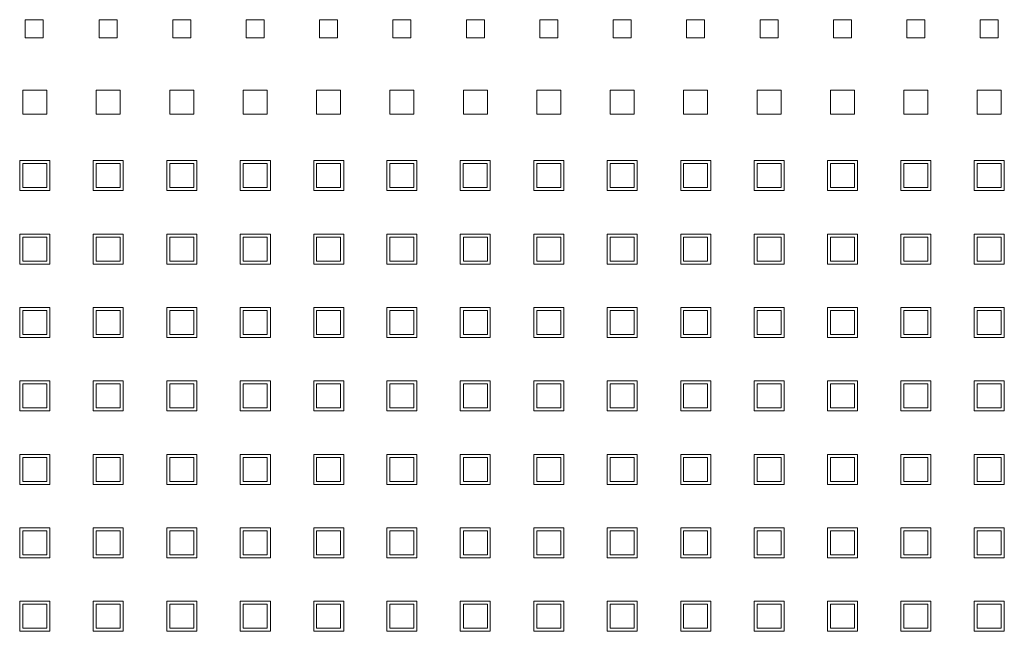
# Model space of a CAD drawing. Header units: millimetres. Extents: x -5941 to 19721, y -9230 to 6433.
# Tile 75 of 204: x 6902 to 6919, y -7153 to -7143. Entities that reach past the tile are written whole.
import ezdxf

# ---------------------------------------------------------------- set-up
doc = ezdxf.new("R2010")
doc.units = ezdxf.units.MM
doc.layers.add('GL-urzadzenia', color=6, linetype='Continuous', lineweight=20)

# ---------------------------------------------------------------- blocks, each defined once
blk = doc.blocks.new('RSen_55_ME_FB_SOg - fxza50a2veb - fully flat decoration panel - SH_daikin_tbq - standard-4997338-bottom')
at = {"lineweight": 18}
for p, q in [((-13.78, 182), (-13.78, 185)), ((-13.78, 185), (-10.78, 185)), ((-10.78, 185), (-10.78, 182)), ((-1.5, 185), (1.5, 185)), ((-1.5, 182), (-1.5, 185)), ((1.5, 185), (1.5, 182)), ((10.78, 182), (10.78, 185)), ((10.78, 185), (13.78, 185)), ((13.78, 185), (13.78, 182)), ((23.01, 182), (23.01, 185)), ((23.01, 185), (26.01, 185)), ((26.01, 185), (26.01, 182)), ((35.24, 182), (35.24, 185)), ((35.24, 185), (38.24, 185)), ((38.24, 185), (38.24, 182)), ((47.47, 182), (47.47, 185)), ((47.47, 185), (50.47, 185)), ((50.47, 185), (50.47, 182)), ((59.7, 182), (59.7, 185)), ((59.7, 185), (62.7, 185)), ((62.7, 185), (62.7, 182)), ((71.93, 182), (71.93, 185)), ((71.93, 185), (74.93, 185)), ((74.93, 185), (74.93, 182)), ((84.16, 182), (84.16, 185)), ((84.16, 185), (87.16, 185)), ((87.16, 185), (87.16, 182)), ((96.39, 182), (96.39, 185)), ((96.39, 185), (99.39, 185)), ((99.39, 185), (99.39, 182)), ((108.62, 182), (108.62, 185)), ((108.62, 185), (111.62, 185)), ((111.62, 185), (111.62, 182)), ((120.85, 182), (120.85, 185)), ((120.85, 185), (123.85, 185)), ((123.85, 185), (123.85, 182)), ((133.08, 182), (133.08, 185)), ((133.08, 185), (136.08, 185)), ((136.08, 185), (136.08, 182)), ((145.31, 182), (145.31, 185)), ((145.31, 185), (148.31, 185)), ((148.31, 185), (148.31, 182)), ((-10.78, 182), (-13.78, 182)), ((1.5, 182), (-1.5, 182)), ((13.78, 182), (10.78, 182)), ((26.01, 182), (23.01, 182)), ((38.24, 182), (35.24, 182)), ((50.47, 182), (47.47, 182)), ((62.7, 182), (59.7, 182)), ((74.93, 182), (71.93, 182)), ((87.16, 182), (84.16, 182)), ((99.39, 182), (96.39, 182)), ((111.62, 182), (108.62, 182)), ((123.85, 182), (120.85, 182)), ((136.08, 182), (133.08, 182)), ((148.31, 182), (145.31, 182)), ((-14.18, 173.27), (-10.18, 173.27)), ((-14.18, 169.27), (-14.18, 173.27)), ((-10.18, 173.27), (-10.18, 169.27)), ((-1.95, 173.27), (2.05, 173.27)), ((-1.95, 169.27), (-1.95, 173.27)), ((2.05, 173.27), (2.05, 169.27)), ((10.28, 173.27), (14.28, 173.27)), ((10.28, 169.27), (10.28, 173.27)), ((14.28, 173.27), (14.28, 169.27)), ((22.51, 173.27), (26.51, 173.27)), ((22.51, 169.27), (22.51, 173.27)), ((26.51, 173.27), (26.51, 169.27)), ((34.74, 173.27), (38.74, 173.27)), ((34.74, 169.27), (34.74, 173.27)), ((38.74, 173.27), (38.74, 169.27)), ((46.97, 173.27), (50.97, 173.27)), ((46.97, 169.27), (46.97, 173.27)), ((50.97, 173.27), (50.97, 169.27)), ((59.2, 173.27), (63.2, 173.27)), ((59.2, 169.27), (59.2, 173.27)), ((63.2, 173.27), (63.2, 169.27)), ((71.43, 173.27), (75.43, 173.27)), ((71.43, 169.27), (71.43, 173.27)), ((75.43, 173.27), (75.43, 169.27)), ((83.66, 173.27), (87.66, 173.27)), ((83.66, 169.27), (83.66, 173.27)), ((87.66, 173.27), (87.66, 169.27)), ((95.89, 173.27), (99.89, 173.27)), ((95.89, 169.27), (95.89, 173.27)), ((99.89, 173.27), (99.89, 169.27)), ((108.12, 173.27), (112.12, 173.27)), ((108.12, 169.27), (108.12, 173.27)), ((112.12, 173.27), (112.12, 169.27)), ((120.35, 173.27), (124.35, 173.27)), ((120.35, 169.27), (120.35, 173.27)), ((124.35, 173.27), (124.35, 169.27)), ((132.58, 173.27), (136.58, 173.27)), ((132.58, 169.27), (132.58, 173.27)), ((136.58, 173.27), (136.58, 169.27)), ((144.81, 173.27), (148.81, 173.27)), ((144.81, 169.27), (144.81, 173.27)), ((148.81, 173.27), (148.81, 169.27)), ((-10.18, 169.27), (-14.18, 169.27)), ((2.05, 169.27), (-1.95, 169.27)), ((14.28, 169.27), (10.28, 169.27)), ((26.51, 169.27), (22.51, 169.27)), ((38.74, 169.27), (34.74, 169.27)), ((50.97, 169.27), (46.97, 169.27)), ((63.2, 169.27), (59.2, 169.27)), ((75.43, 169.27), (71.43, 169.27)), ((87.66, 169.27), (83.66, 169.27)), ((99.89, 169.27), (95.89, 169.27)), ((112.12, 169.27), (108.12, 169.27)), ((124.35, 169.27), (120.35, 169.27)), ((136.58, 169.27), (132.58, 169.27)), ((148.81, 169.27), (144.81, 169.27)), ((-14.71, 156.54), (-14.71, 161.54)), ((-14.71, 161.54), (-9.71, 161.54)), ((-10.18, 161.04), (-14.18, 161.04)), ((-14.18, 161.04), (-14.18, 157.04)), ((-10.18, 157.04), (-10.18, 161.04)), ((-9.71, 161.54), (-9.71, 156.54)), ((-2.45, 156.54), (-2.45, 161.54)), ((-2.45, 161.54), (2.55, 161.54)), ((2.05, 161.04), (-1.95, 161.04)), ((-1.95, 161.04), (-1.95, 157.04)), ((2.05, 157.04), (2.05, 161.04)), ((2.55, 161.54), (2.55, 156.54)), ((9.78, 156.54), (9.78, 161.54)), ((9.78, 161.54), (14.78, 161.54)), ((14.28, 161.04), (10.28, 161.04)), ((10.28, 161.04), (10.28, 157.04)), ((14.28, 157.04), (14.28, 161.04)), ((14.78, 161.54), (14.78, 156.54)), ((22.04, 156.54), (22.04, 161.54)), ((22.04, 161.54), (27.04, 161.54)), ((26.51, 161.04), (22.51, 161.04)), ((22.51, 161.04), (22.51, 157.04)), ((26.51, 157.04), (26.51, 161.04)), ((27.04, 161.54), (27.04, 156.54)), ((34.27, 156.54), (34.27, 161.54)), ((34.27, 161.54), (39.27, 161.54)), ((38.74, 161.04), (34.74, 161.04)), ((34.74, 161.04), (34.74, 157.04)), ((38.74, 157.04), (38.74, 161.04)), ((39.27, 161.54), (39.27, 156.54)), ((46.47, 156.54), (46.47, 161.54)), ((46.47, 161.54), (51.47, 161.54)), ((50.97, 161.04), (46.97, 161.04)), ((46.97, 161.04), (46.97, 157.04)), ((50.97, 157.04), (50.97, 161.04)), ((51.47, 161.54), (51.47, 156.54)), ((58.67, 156.54), (58.67, 161.54)), ((58.67, 161.54), (63.67, 161.54)), ((63.17, 161.04), (59.17, 161.04)), ((59.17, 161.04), (59.17, 157.04)), ((63.17, 157.04), (63.17, 161.04)), ((63.67, 161.54), (63.67, 156.54)), ((70.93, 156.54), (70.93, 161.54)), ((70.93, 161.54), (75.93, 161.54)), ((75.43, 161.04), (71.43, 161.04)), ((71.43, 161.04), (71.43, 157.04)), ((75.43, 157.04), (75.43, 161.04)), ((75.93, 161.54), (75.93, 156.54)), ((83.16, 156.54), (83.16, 161.54)), ((83.16, 161.54), (88.16, 161.54)), ((87.66, 161.04), (83.66, 161.04)), ((83.66, 161.04), (83.66, 157.04)), ((87.66, 157.04), (87.66, 161.04)), ((88.16, 161.54), (88.16, 156.54)), ((95.42, 156.54), (95.42, 161.54)), ((95.42, 161.54), (100.42, 161.54)), ((99.89, 161.04), (95.89, 161.04)), ((95.89, 161.04), (95.89, 157.04)), ((99.89, 157.04), (99.89, 161.04)), ((100.42, 161.54), (100.42, 156.54)), ((107.65, 156.54), (107.65, 161.54)), ((107.65, 161.54), (112.65, 161.54)), ((112.12, 161.04), (108.12, 161.04)), ((108.12, 161.04), (108.12, 157.04)), ((112.12, 157.04), (112.12, 161.04)), ((112.65, 161.54), (112.65, 156.54)), ((119.85, 156.54), (119.85, 161.54)), ((119.85, 161.54), (124.85, 161.54)), ((124.35, 161.04), (120.35, 161.04)), ((120.35, 161.04), (120.35, 157.04)), ((124.35, 157.04), (124.35, 161.04)), ((124.85, 161.54), (124.85, 156.54)), ((132.05, 156.54), (132.05, 161.54)), ((132.05, 161.54), (137.05, 161.54)), ((136.58, 161.04), (132.58, 161.04)), ((132.58, 161.04), (132.58, 157.04)), ((136.58, 157.04), (136.58, 161.04)), ((137.05, 161.54), (137.05, 156.54)), ((144.31, 156.54), (144.31, 161.54)), ((144.31, 161.54), (149.31, 161.54)), ((148.81, 161.04), (144.81, 161.04)), ((144.81, 161.04), (144.81, 157.04)), ((148.81, 157.04), (148.81, 161.04)), ((149.31, 161.54), (149.31, 156.54)), ((-9.71, 156.54), (-14.71, 156.54)), ((-14.18, 157.04), (-10.18, 157.04)), ((2.55, 156.54), (-2.45, 156.54)), ((-1.95, 157.04), (2.05, 157.04)), ((14.78, 156.54), (9.78, 156.54)), ((10.28, 157.04), (14.28, 157.04)), ((27.04, 156.54), (22.04, 156.54)), ((22.51, 157.04), (26.51, 157.04)), ((39.27, 156.54), (34.27, 156.54)), ((34.74, 157.04), (38.74, 157.04)), ((51.47, 156.54), (46.47, 156.54)), ((46.97, 157.04), (50.97, 157.04)), ((63.67, 156.54), (58.67, 156.54)), ((59.17, 157.04), (63.17, 157.04)), ((75.93, 156.54), (70.93, 156.54)), ((71.43, 157.04), (75.43, 157.04)), ((88.16, 156.54), (83.16, 156.54)), ((83.66, 157.04), (87.66, 157.04)), ((100.42, 156.54), (95.42, 156.54)), ((95.89, 157.04), (99.89, 157.04)), ((112.65, 156.54), (107.65, 156.54)), ((108.12, 157.04), (112.12, 157.04)), ((124.85, 156.54), (119.85, 156.54)), ((120.35, 157.04), (124.35, 157.04)), ((137.05, 156.54), (132.05, 156.54)), ((132.58, 157.04), (136.58, 157.04)), ((149.31, 156.54), (144.31, 156.54)), ((144.81, 157.04), (148.81, 157.04)), ((-14.71, 144.31), (-14.71, 149.31)), ((-14.71, 149.31), (-9.71, 149.31)), ((-9.71, 149.31), (-9.71, 144.31)), ((-2.45, 144.31), (-2.45, 149.31)), ((-2.45, 149.31), (2.55, 149.31)), ((2.55, 149.31), (2.55, 144.31)), ((9.78, 144.31), (9.78, 149.31)), ((9.78, 149.31), (14.78, 149.31)), ((14.78, 149.31), (14.78, 144.31)), ((22.04, 144.31), (22.04, 149.31)), ((22.04, 149.31), (27.04, 149.31)), ((27.04, 149.31), (27.04, 144.31)), ((34.27, 144.31), (34.27, 149.31)), ((34.27, 149.31), (39.27, 149.31)), ((39.27, 149.31), (39.27, 144.31)), ((46.47, 144.31), (46.47, 149.31)), ((46.47, 149.31), (51.47, 149.31)), ((51.47, 149.31), (51.47, 144.31)), ((58.67, 144.31), (58.67, 149.31)), ((58.67, 149.31), (63.67, 149.31)), ((63.67, 149.31), (63.67, 144.31)), ((70.93, 144.31), (70.93, 149.31)), ((70.93, 149.31), (75.93, 149.31)), ((75.93, 149.31), (75.93, 144.31)), ((83.16, 144.31), (83.16, 149.31)), ((83.16, 149.31), (88.16, 149.31)), ((88.16, 149.31), (88.16, 144.31)), ((95.42, 144.31), (95.42, 149.31)), ((95.42, 149.31), (100.42, 149.31)), ((100.42, 149.31), (100.42, 144.31)), ((107.65, 144.31), (107.65, 149.31)), ((107.65, 149.31), (112.65, 149.31)), ((112.65, 149.31), (112.65, 144.31)), ((119.85, 144.31), (119.85, 149.31)), ((119.85, 149.31), (124.85, 149.31)), ((124.85, 149.31), (124.85, 144.31)), ((132.05, 144.31), (132.05, 149.31)), ((132.05, 149.31), (137.05, 149.31)), ((137.05, 149.31), (137.05, 144.31)), ((144.31, 144.31), (144.31, 149.31)), ((144.31, 149.31), (149.31, 149.31)), ((149.31, 149.31), (149.31, 144.31)), ((-10.18, 148.81), (-14.18, 148.81)), ((-14.18, 148.81), (-14.18, 144.81)), ((-10.18, 144.81), (-10.18, 148.81)), ((2.05, 148.81), (-1.95, 148.81)), ((-1.95, 148.81), (-1.95, 144.81)), ((2.05, 144.81), (2.05, 148.81)), ((14.28, 148.81), (10.28, 148.81)), ((10.28, 148.81), (10.28, 144.81)), ((14.28, 144.81), (14.28, 148.81)), ((26.51, 148.81), (22.51, 148.81)), ((22.51, 148.81), (22.51, 144.81)), ((26.51, 144.81), (26.51, 148.81)), ((38.74, 148.81), (34.74, 148.81)), ((34.74, 148.81), (34.74, 144.81)), ((38.74, 144.81), (38.74, 148.81)), ((50.97, 148.81), (46.97, 148.81)), ((46.97, 148.81), (46.97, 144.81)), ((50.97, 144.81), (50.97, 148.81)), ((63.2, 148.81), (59.2, 148.81)), ((59.2, 148.81), (59.2, 144.81)), ((63.2, 144.81), (63.2, 148.81)), ((75.43, 148.81), (71.43, 148.81)), ((71.43, 148.81), (71.43, 144.81)), ((75.43, 144.81), (75.43, 148.81)), ((87.66, 148.81), (83.66, 148.81)), ((83.66, 148.81), (83.66, 144.81)), ((87.66, 144.81), (87.66, 148.81)), ((99.89, 148.81), (95.89, 148.81)), ((95.89, 148.81), (95.89, 144.81)), ((99.89, 144.81), (99.89, 148.81)), ((112.12, 148.81), (108.12, 148.81)), ((108.12, 148.81), (108.12, 144.81)), ((112.12, 144.81), (112.12, 148.81)), ((124.35, 148.81), (120.35, 148.81)), ((120.35, 148.81), (120.35, 144.81)), ((124.35, 144.81), (124.35, 148.81)), ((136.58, 148.81), (132.58, 148.81)), ((132.58, 148.81), (132.58, 144.81)), ((136.58, 144.81), (136.58, 148.81)), ((148.81, 148.81), (144.81, 148.81)), ((144.81, 148.81), (144.81, 144.81)), ((148.81, 144.81), (148.81, 148.81)), ((-14.18, 144.81), (-10.18, 144.81)), ((-1.95, 144.81), (2.05, 144.81)), ((10.28, 144.81), (14.28, 144.81)), ((22.51, 144.81), (26.51, 144.81)), ((34.74, 144.81), (38.74, 144.81)), ((46.97, 144.81), (50.97, 144.81)), ((59.2, 144.81), (63.2, 144.81)), ((71.43, 144.81), (75.43, 144.81)), ((83.66, 144.81), (87.66, 144.81)), ((95.89, 144.81), (99.89, 144.81)), ((108.12, 144.81), (112.12, 144.81)), ((120.35, 144.81), (124.35, 144.81)), ((132.58, 144.81), (136.58, 144.81)), ((144.81, 144.81), (148.81, 144.81)), ((-9.71, 144.31), (-14.71, 144.31)), ((2.55, 144.31), (-2.45, 144.31)), ((14.78, 144.31), (9.78, 144.31)), ((27.04, 144.31), (22.04, 144.31)), ((39.27, 144.31), (34.27, 144.31)), ((51.47, 144.31), (46.47, 144.31)), ((63.67, 144.31), (58.67, 144.31)), ((75.93, 144.31), (70.93, 144.31)), ((88.16, 144.31), (83.16, 144.31)), ((100.42, 144.31), (95.42, 144.31)), ((112.65, 144.31), (107.65, 144.31)), ((124.85, 144.31), (119.85, 144.31)), ((137.05, 144.31), (132.05, 144.31)), ((149.31, 144.31), (144.31, 144.31)), ((-14.71, 132.08), (-14.71, 137.08)), ((-14.71, 137.08), (-9.71, 137.08)), ((-10.18, 136.58), (-14.18, 136.58)), ((-14.18, 136.58), (-14.18, 132.58)), ((-10.18, 132.58), (-10.18, 136.58)), ((-9.71, 137.08), (-9.71, 132.08)), ((-2.45, 132.08), (-2.45, 137.08)), ((-2.45, 137.08), (2.55, 137.08)), ((2.05, 136.58), (-1.95, 136.58)), ((-1.95, 136.58), (-1.95, 132.58)), ((2.05, 132.58), (2.05, 136.58)), ((2.55, 137.08), (2.55, 132.08)), ((9.78, 132.08), (9.78, 137.08)), ((9.78, 137.08), (14.78, 137.08)), ((14.28, 136.58), (10.28, 136.58)), ((10.28, 136.58), (10.28, 132.58)), ((14.28, 132.58), (14.28, 136.58)), ((14.78, 137.08), (14.78, 132.08)), ((22.04, 132.08), (22.04, 137.08)), ((22.04, 137.08), (27.04, 137.08)), ((26.51, 136.58), (22.51, 136.58)), ((22.51, 136.58), (22.51, 132.58)), ((26.51, 132.58), (26.51, 136.58)), ((27.04, 137.08), (27.04, 132.08)), ((34.27, 132.08), (34.27, 137.08)), ((34.27, 137.08), (39.27, 137.08)), ((38.74, 136.58), (34.74, 136.58)), ((34.74, 136.58), (34.74, 132.58)), ((38.74, 132.58), (38.74, 136.58)), ((39.27, 137.08), (39.27, 132.08)), ((46.47, 132.08), (46.47, 137.08)), ((46.47, 137.08), (51.47, 137.08)), ((50.97, 136.58), (46.97, 136.58)), ((46.97, 136.58), (46.97, 132.58)), ((50.97, 132.58), (50.97, 136.58)), ((51.47, 137.08), (51.47, 132.08)), ((58.67, 132.08), (58.67, 137.08)), ((58.67, 137.08), (63.67, 137.08)), ((63.2, 136.58), (59.2, 136.58)), ((59.2, 136.58), (59.2, 132.58)), ((63.2, 132.58), (63.2, 136.58)), ((63.67, 137.08), (63.67, 132.08)), ((70.93, 132.08), (70.93, 137.08)), ((70.93, 137.08), (75.93, 137.08)), ((75.43, 136.58), (71.43, 136.58)), ((71.43, 136.58), (71.43, 132.58)), ((75.43, 132.58), (75.43, 136.58)), ((75.93, 137.08), (75.93, 132.08)), ((83.16, 132.08), (83.16, 137.08)), ((83.16, 137.08), (88.16, 137.08)), ((87.66, 136.58), (83.66, 136.58)), ((83.66, 136.58), (83.66, 132.58)), ((87.66, 132.58), (87.66, 136.58)), ((88.16, 137.08), (88.16, 132.08)), ((95.42, 132.08), (95.42, 137.08)), ((95.42, 137.08), (100.42, 137.08)), ((99.89, 136.58), (95.89, 136.58)), ((95.89, 136.58), (95.89, 132.58)), ((99.89, 132.58), (99.89, 136.58)), ((100.42, 137.08), (100.42, 132.08)), ((107.65, 132.08), (107.65, 137.08)), ((107.65, 137.08), (112.65, 137.08)), ((112.12, 136.58), (108.12, 136.58)), ((108.12, 136.58), (108.12, 132.58)), ((112.12, 132.58), (112.12, 136.58)), ((112.65, 137.08), (112.65, 132.08)), ((119.85, 132.08), (119.85, 137.08)), ((119.85, 137.08), (124.85, 137.08)), ((124.35, 136.58), (120.35, 136.58)), ((120.35, 136.58), (120.35, 132.58)), ((124.35, 132.58), (124.35, 136.58)), ((124.85, 137.08), (124.85, 132.08)), ((132.05, 132.08), (132.05, 137.08)), ((132.05, 137.08), (137.05, 137.08)), ((136.58, 136.58), (132.58, 136.58)), ((132.58, 136.58), (132.58, 132.58)), ((136.58, 132.58), (136.58, 136.58)), ((137.05, 137.08), (137.05, 132.08)), ((144.31, 132.08), (144.31, 137.08)), ((144.31, 137.08), (149.31, 137.08)), ((148.81, 136.58), (144.81, 136.58)), ((144.81, 136.58), (144.81, 132.58)), ((148.81, 132.58), (148.81, 136.58)), ((149.31, 137.08), (149.31, 132.08)), ((-9.71, 132.08), (-14.71, 132.08)), ((-14.18, 132.58), (-10.18, 132.58)), ((2.55, 132.08), (-2.45, 132.08)), ((-1.95, 132.58), (2.05, 132.58)), ((14.78, 132.08), (9.78, 132.08)), ((10.28, 132.58), (14.28, 132.58)), ((27.04, 132.08), (22.04, 132.08)), ((22.51, 132.58), (26.51, 132.58)), ((39.27, 132.08), (34.27, 132.08)), ((34.74, 132.58), (38.74, 132.58)), ((51.47, 132.08), (46.47, 132.08)), ((46.97, 132.58), (50.97, 132.58)), ((63.67, 132.08), (58.67, 132.08)), ((59.2, 132.58), (63.2, 132.58)), ((75.93, 132.08), (70.93, 132.08)), ((71.43, 132.58), (75.43, 132.58)), ((88.16, 132.08), (83.16, 132.08)), ((83.66, 132.58), (87.66, 132.58)), ((100.42, 132.08), (95.42, 132.08)), ((95.89, 132.58), (99.89, 132.58)), ((112.65, 132.08), (107.65, 132.08)), ((108.12, 132.58), (112.12, 132.58)), ((124.85, 132.08), (119.85, 132.08)), ((120.35, 132.58), (124.35, 132.58)), ((137.05, 132.08), (132.05, 132.08)), ((132.58, 132.58), (136.58, 132.58)), ((149.31, 132.08), (144.31, 132.08)), ((144.81, 132.58), (148.81, 132.58)), ((-14.71, 119.85), (-14.71, 124.85)), ((-14.71, 124.85), (-9.71, 124.85)), ((-9.71, 124.85), (-9.71, 119.85)), ((-2.45, 119.85), (-2.45, 124.85)), ((-2.45, 124.85), (2.55, 124.85)), ((2.55, 124.85), (2.55, 119.85)), ((9.78, 119.85), (9.78, 124.85)), ((9.78, 124.85), (14.78, 124.85)), ((14.78, 124.85), (14.78, 119.85)), ((22.04, 119.85), (22.04, 124.85)), ((22.04, 124.85), (27.04, 124.85)), ((27.04, 124.85), (27.04, 119.85)), ((34.27, 119.85), (34.27, 124.85)), ((34.27, 124.85), (39.27, 124.85)), ((39.27, 124.85), (39.27, 119.85)), ((46.47, 119.85), (46.47, 124.85)), ((46.47, 124.85), (51.47, 124.85)), ((51.47, 124.85), (51.47, 119.85)), ((58.67, 119.85), (58.67, 124.85)), ((58.67, 124.85), (63.67, 124.85)), ((63.67, 124.85), (63.67, 119.85)), ((70.93, 119.85), (70.93, 124.85)), ((70.93, 124.85), (75.93, 124.85)), ((75.93, 124.85), (75.93, 119.85)), ((83.16, 119.85), (83.16, 124.85)), ((83.16, 124.85), (88.16, 124.85)), ((88.16, 124.85), (88.16, 119.85)), ((95.42, 119.85), (95.42, 124.85)), ((95.42, 124.85), (100.42, 124.85)), ((100.42, 124.85), (100.42, 119.85)), ((107.65, 119.85), (107.65, 124.85)), ((107.65, 124.85), (112.65, 124.85)), ((112.65, 124.85), (112.65, 119.85)), ((119.85, 119.85), (119.85, 124.85)), ((119.85, 124.85), (124.85, 124.85)), ((124.85, 124.85), (124.85, 119.85)), ((132.05, 119.85), (132.05, 124.85)), ((132.05, 124.85), (137.05, 124.85)), ((137.05, 124.85), (137.05, 119.85)), ((144.31, 119.85), (144.31, 124.85)), ((144.31, 124.85), (149.31, 124.85)), ((149.31, 124.85), (149.31, 119.85)), ((-10.18, 124.35), (-14.18, 124.35)), ((-14.18, 124.35), (-14.18, 120.35)), ((-10.18, 120.35), (-10.18, 124.35)), ((2.05, 124.35), (-1.95, 124.35)), ((-1.95, 124.35), (-1.95, 120.35)), ((2.05, 120.35), (2.05, 124.35)), ((14.28, 124.35), (10.28, 124.35)), ((10.28, 124.35), (10.28, 120.35)), ((14.28, 120.35), (14.28, 124.35)), ((26.51, 124.35), (22.51, 124.35)), ((22.51, 124.35), (22.51, 120.35)), ((26.51, 120.35), (26.51, 124.35)), ((38.74, 124.35), (34.74, 124.35)), ((34.74, 124.35), (34.74, 120.35)), ((38.74, 120.35), (38.74, 124.35)), ((50.97, 124.35), (46.97, 124.35)), ((46.97, 124.35), (46.97, 120.35)), ((50.97, 120.35), (50.97, 124.35)), ((63.2, 124.35), (59.2, 124.35)), ((59.2, 124.35), (59.2, 120.35)), ((63.2, 120.35), (63.2, 124.35)), ((75.43, 124.35), (71.43, 124.35)), ((71.43, 124.35), (71.43, 120.35)), ((75.43, 120.35), (75.43, 124.35)), ((87.66, 124.35), (83.66, 124.35)), ((83.66, 124.35), (83.66, 120.35)), ((87.66, 120.35), (87.66, 124.35)), ((99.89, 124.35), (95.89, 124.35)), ((95.89, 124.35), (95.89, 120.35)), ((99.89, 120.35), (99.89, 124.35)), ((112.12, 124.35), (108.12, 124.35)), ((108.12, 124.35), (108.12, 120.35)), ((112.12, 120.35), (112.12, 124.35)), ((124.35, 124.35), (120.35, 124.35)), ((120.35, 124.35), (120.35, 120.35)), ((124.35, 120.35), (124.35, 124.35)), ((136.58, 124.35), (132.58, 124.35)), ((132.58, 124.35), (132.58, 120.35)), ((136.58, 120.35), (136.58, 124.35)), ((148.81, 124.35), (144.81, 124.35)), ((144.81, 124.35), (144.81, 120.35)), ((148.81, 120.35), (148.81, 124.35)), ((-9.71, 119.85), (-14.71, 119.85)), ((-14.18, 120.35), (-10.18, 120.35)), ((2.55, 119.85), (-2.45, 119.85)), ((-1.95, 120.35), (2.05, 120.35)), ((14.78, 119.85), (9.78, 119.85)), ((10.28, 120.35), (14.28, 120.35)), ((27.04, 119.85), (22.04, 119.85)), ((22.51, 120.35), (26.51, 120.35)), ((39.27, 119.85), (34.27, 119.85)), ((34.74, 120.35), (38.74, 120.35)), ((51.47, 119.85), (46.47, 119.85)), ((46.97, 120.35), (50.97, 120.35)), ((63.67, 119.85), (58.67, 119.85)), ((59.2, 120.35), (63.2, 120.35)), ((75.93, 119.85), (70.93, 119.85)), ((71.43, 120.35), (75.43, 120.35)), ((88.16, 119.85), (83.16, 119.85)), ((83.66, 120.35), (87.66, 120.35)), ((100.42, 119.85), (95.42, 119.85)), ((95.89, 120.35), (99.89, 120.35)), ((112.65, 119.85), (107.65, 119.85)), ((108.12, 120.35), (112.12, 120.35)), ((124.85, 119.85), (119.85, 119.85)), ((120.35, 120.35), (124.35, 120.35)), ((137.05, 119.85), (132.05, 119.85)), ((132.58, 120.35), (136.58, 120.35)), ((149.31, 119.85), (144.31, 119.85)), ((144.81, 120.35), (148.81, 120.35)), ((-14.71, 107.62), (-14.71, 112.62)), ((-14.71, 112.62), (-9.71, 112.62)), ((-10.18, 112.12), (-14.18, 112.12)), ((-14.18, 112.12), (-14.18, 108.12)), ((-10.18, 108.12), (-10.18, 112.12)), ((-9.71, 112.62), (-9.71, 107.62)), ((-2.45, 107.62), (-2.45, 112.62)), ((-2.45, 112.62), (2.55, 112.62)), ((2.05, 112.12), (-1.95, 112.12)), ((-1.95, 112.12), (-1.95, 108.12)), ((2.05, 108.12), (2.05, 112.12)), ((2.55, 112.62), (2.55, 107.62)), ((9.78, 107.62), (9.78, 112.62)), ((9.78, 112.62), (14.78, 112.62)), ((14.28, 112.12), (10.28, 112.12)), ((10.28, 112.12), (10.28, 108.12)), ((14.28, 108.12), (14.28, 112.12)), ((14.78, 112.62), (14.78, 107.62)), ((22.04, 107.62), (22.04, 112.62)), ((22.04, 112.62), (27.04, 112.62)), ((26.51, 112.12), (22.51, 112.12)), ((22.51, 112.12), (22.51, 108.12)), ((26.51, 108.12), (26.51, 112.12)), ((27.04, 112.62), (27.04, 107.62)), ((34.27, 107.62), (34.27, 112.62)), ((34.27, 112.62), (39.27, 112.62)), ((38.74, 112.12), (34.74, 112.12)), ((34.74, 112.12), (34.74, 108.12)), ((38.74, 108.12), (38.74, 112.12)), ((39.27, 112.62), (39.27, 107.62)), ((46.47, 107.62), (46.47, 112.62)), ((46.47, 112.62), (51.47, 112.62)), ((50.97, 112.12), (46.97, 112.12)), ((46.97, 112.12), (46.97, 108.12)), ((50.97, 108.12), (50.97, 112.12)), ((51.47, 112.62), (51.47, 107.62)), ((58.67, 107.62), (58.67, 112.62)), ((58.67, 112.62), (63.67, 112.62)), ((63.2, 112.12), (59.2, 112.12)), ((59.2, 112.12), (59.2, 108.12)), ((63.2, 108.12), (63.2, 112.12)), ((63.67, 112.62), (63.67, 107.62)), ((70.93, 107.62), (70.93, 112.62)), ((70.93, 112.62), (75.93, 112.62)), ((75.43, 112.12), (71.43, 112.12)), ((71.43, 112.12), (71.43, 108.12)), ((75.43, 108.12), (75.43, 112.12)), ((75.93, 112.62), (75.93, 107.62)), ((83.16, 107.62), (83.16, 112.62)), ((83.16, 112.62), (88.16, 112.62)), ((87.66, 112.12), (83.66, 112.12)), ((83.66, 112.12), (83.66, 108.12)), ((87.66, 108.12), (87.66, 112.12)), ((88.16, 112.62), (88.16, 107.62)), ((95.42, 107.62), (95.42, 112.62)), ((95.42, 112.62), (100.42, 112.62)), ((99.89, 112.12), (95.89, 112.12)), ((95.89, 112.12), (95.89, 108.12)), ((99.89, 108.12), (99.89, 112.12)), ((100.42, 112.62), (100.42, 107.62)), ((107.65, 107.62), (107.65, 112.62)), ((107.65, 112.62), (112.65, 112.62)), ((112.12, 112.12), (108.12, 112.12)), ((108.12, 112.12), (108.12, 108.12)), ((112.12, 108.12), (112.12, 112.12)), ((112.65, 112.62), (112.65, 107.62)), ((119.85, 107.62), (119.85, 112.62)), ((119.85, 112.62), (124.85, 112.62)), ((124.35, 112.12), (120.35, 112.12)), ((120.35, 112.12), (120.35, 108.12)), ((124.35, 108.12), (124.35, 112.12)), ((124.85, 112.62), (124.85, 107.62)), ((132.05, 107.62), (132.05, 112.62)), ((132.05, 112.62), (137.05, 112.62)), ((136.58, 112.12), (132.58, 112.12)), ((132.58, 112.12), (132.58, 108.12)), ((136.58, 108.12), (136.58, 112.12)), ((137.05, 112.62), (137.05, 107.62)), ((144.31, 107.62), (144.31, 112.62)), ((144.31, 112.62), (149.31, 112.62)), ((148.81, 112.12), (144.81, 112.12)), ((144.81, 112.12), (144.81, 108.12)), ((148.81, 108.12), (148.81, 112.12)), ((149.31, 112.62), (149.31, 107.62)), ((-9.71, 107.62), (-14.71, 107.62)), ((-14.18, 108.12), (-10.18, 108.12)), ((2.55, 107.62), (-2.45, 107.62)), ((-1.95, 108.12), (2.05, 108.12)), ((14.78, 107.62), (9.78, 107.62)), ((10.28, 108.12), (14.28, 108.12)), ((27.04, 107.62), (22.04, 107.62)), ((22.51, 108.12), (26.51, 108.12)), ((39.27, 107.62), (34.27, 107.62)), ((34.74, 108.12), (38.74, 108.12)), ((51.47, 107.62), (46.47, 107.62)), ((46.97, 108.12), (50.97, 108.12)), ((63.67, 107.62), (58.67, 107.62)), ((59.2, 108.12), (63.2, 108.12)), ((75.93, 107.62), (70.93, 107.62)), ((71.43, 108.12), (75.43, 108.12)), ((88.16, 107.62), (83.16, 107.62)), ((83.66, 108.12), (87.66, 108.12)), ((100.42, 107.62), (95.42, 107.62)), ((95.89, 108.12), (99.89, 108.12)), ((112.65, 107.62), (107.65, 107.62)), ((108.12, 108.12), (112.12, 108.12)), ((124.85, 107.62), (119.85, 107.62)), ((120.35, 108.12), (124.35, 108.12)), ((137.05, 107.62), (132.05, 107.62)), ((132.58, 108.12), (136.58, 108.12)), ((149.31, 107.62), (144.31, 107.62)), ((144.81, 108.12), (148.81, 108.12)), ((-14.71, 95.39), (-14.71, 100.39)), ((-14.71, 100.39), (-9.71, 100.39)), ((-9.71, 100.39), (-9.71, 95.39)), ((-2.45, 95.39), (-2.45, 100.39)), ((-2.45, 100.39), (2.55, 100.39)), ((2.55, 100.39), (2.55, 95.39)), ((9.78, 95.39), (9.78, 100.39)), ((9.78, 100.39), (14.78, 100.39)), ((14.78, 100.39), (14.78, 95.39)), ((22.04, 95.39), (22.04, 100.39)), ((22.04, 100.39), (27.04, 100.39)), ((27.04, 100.39), (27.04, 95.39)), ((34.27, 95.39), (34.27, 100.39)), ((34.27, 100.39), (39.27, 100.39)), ((39.27, 100.39), (39.27, 95.39)), ((46.47, 95.39), (46.47, 100.39)), ((46.47, 100.39), (51.47, 100.39)), ((51.47, 100.39), (51.47, 95.39)), ((58.67, 95.39), (58.67, 100.39)), ((58.67, 100.39), (63.67, 100.39)), ((63.67, 100.39), (63.67, 95.39)), ((70.93, 95.39), (70.93, 100.39)), ((70.93, 100.39), (75.93, 100.39)), ((75.93, 100.39), (75.93, 95.39)), ((83.16, 95.39), (83.16, 100.39)), ((83.16, 100.39), (88.16, 100.39)), ((88.16, 100.39), (88.16, 95.39)), ((95.42, 95.39), (95.42, 100.39)), ((95.42, 100.39), (100.42, 100.39)), ((100.42, 100.39), (100.42, 95.39)), ((107.65, 95.39), (107.65, 100.39)), ((107.65, 100.39), (112.65, 100.39)), ((112.65, 100.39), (112.65, 95.39)), ((119.85, 95.39), (119.85, 100.39)), ((119.85, 100.39), (124.85, 100.39)), ((124.85, 100.39), (124.85, 95.39)), ((132.05, 95.39), (132.05, 100.39)), ((132.05, 100.39), (137.05, 100.39)), ((137.05, 100.39), (137.05, 95.39)), ((144.31, 95.39), (144.31, 100.39)), ((144.31, 100.39), (149.31, 100.39)), ((149.31, 100.39), (149.31, 95.39)), ((-10.18, 99.89), (-14.18, 99.89)), ((-14.18, 99.89), (-14.18, 95.89)), ((-10.18, 95.89), (-10.18, 99.89)), ((2.05, 99.89), (-1.95, 99.89)), ((-1.95, 99.89), (-1.95, 95.89)), ((2.05, 95.89), (2.05, 99.89)), ((14.28, 99.89), (10.28, 99.89)), ((10.28, 99.89), (10.28, 95.89)), ((14.28, 95.89), (14.28, 99.89)), ((26.51, 99.89), (22.51, 99.89)), ((22.51, 99.89), (22.51, 95.89)), ((26.51, 95.89), (26.51, 99.89)), ((38.74, 99.89), (34.74, 99.89)), ((34.74, 99.89), (34.74, 95.89)), ((38.74, 95.89), (38.74, 99.89)), ((50.97, 99.89), (46.97, 99.89)), ((46.97, 99.89), (46.97, 95.89)), ((50.97, 95.89), (50.97, 99.89)), ((63.2, 99.89), (59.2, 99.89)), ((59.2, 99.89), (59.2, 95.89)), ((63.2, 95.89), (63.2, 99.89)), ((75.43, 99.89), (71.43, 99.89)), ((71.43, 99.89), (71.43, 95.89)), ((75.43, 95.89), (75.43, 99.89)), ((87.66, 99.89), (83.66, 99.89)), ((83.66, 99.89), (83.66, 95.89)), ((87.66, 95.89), (87.66, 99.89)), ((99.89, 99.89), (95.89, 99.89)), ((95.89, 99.89), (95.89, 95.89)), ((99.89, 95.89), (99.89, 99.89)), ((112.12, 99.89), (108.12, 99.89)), ((108.12, 99.89), (108.12, 95.89)), ((112.12, 95.89), (112.12, 99.89)), ((124.35, 99.89), (120.35, 99.89)), ((120.35, 99.89), (120.35, 95.89)), ((124.35, 95.89), (124.35, 99.89)), ((136.58, 99.89), (132.58, 99.89)), ((132.58, 99.89), (132.58, 95.89)), ((136.58, 95.89), (136.58, 99.89)), ((148.81, 99.89), (144.81, 99.89)), ((144.81, 99.89), (144.81, 95.89)), ((148.81, 95.89), (148.81, 99.89)), ((-9.71, 95.39), (-14.71, 95.39)), ((-14.18, 95.89), (-10.18, 95.89)), ((2.55, 95.39), (-2.45, 95.39)), ((-1.95, 95.89), (2.05, 95.89)), ((14.78, 95.39), (9.78, 95.39)), ((10.28, 95.89), (14.28, 95.89)), ((27.04, 95.39), (22.04, 95.39)), ((22.51, 95.89), (26.51, 95.89)), ((39.27, 95.39), (34.27, 95.39)), ((34.74, 95.89), (38.74, 95.89)), ((51.47, 95.39), (46.47, 95.39)), ((46.97, 95.89), (50.97, 95.89)), ((63.67, 95.39), (58.67, 95.39)), ((59.2, 95.89), (63.2, 95.89)), ((75.93, 95.39), (70.93, 95.39)), ((71.43, 95.89), (75.43, 95.89)), ((88.16, 95.39), (83.16, 95.39)), ((83.66, 95.89), (87.66, 95.89)), ((100.42, 95.39), (95.42, 95.39)), ((95.89, 95.89), (99.89, 95.89)), ((112.65, 95.39), (107.65, 95.39)), ((108.12, 95.89), (112.12, 95.89)), ((124.85, 95.39), (119.85, 95.39)), ((120.35, 95.89), (124.35, 95.89)), ((137.05, 95.39), (132.05, 95.39)), ((132.58, 95.89), (136.58, 95.89)), ((149.31, 95.39), (144.31, 95.39)), ((144.81, 95.89), (148.81, 95.89)), ((-14.71, 83.16), (-14.71, 88.16)), ((-14.71, 88.16), (-9.71, 88.16)), ((-10.18, 87.66), (-14.18, 87.66)), ((-14.18, 87.66), (-14.18, 83.66)), ((-10.18, 83.66), (-10.18, 87.66)), ((-9.71, 88.16), (-9.71, 83.16)), ((-2.45, 83.16), (-2.45, 88.16)), ((-2.45, 88.16), (2.55, 88.16)), ((2.05, 87.66), (-1.95, 87.66)), ((-1.95, 87.66), (-1.95, 83.66)), ((2.05, 83.66), (2.05, 87.66)), ((2.55, 88.16), (2.55, 83.16)), ((9.78, 83.16), (9.78, 88.16)), ((9.78, 88.16), (14.78, 88.16)), ((14.28, 87.66), (10.28, 87.66)), ((10.28, 87.66), (10.28, 83.66)), ((14.28, 83.66), (14.28, 87.66)), ((14.78, 88.16), (14.78, 83.16)), ((22.04, 83.16), (22.04, 88.16)), ((22.04, 88.16), (27.04, 88.16)), ((26.51, 87.66), (22.51, 87.66)), ((22.51, 87.66), (22.51, 83.66)), ((26.51, 83.66), (26.51, 87.66)), ((27.04, 88.16), (27.04, 83.16)), ((34.27, 83.16), (34.27, 88.16)), ((34.27, 88.16), (39.27, 88.16)), ((38.74, 87.66), (34.74, 87.66)), ((34.74, 87.66), (34.74, 83.66)), ((38.74, 83.66), (38.74, 87.66)), ((39.27, 88.16), (39.27, 83.16)), ((46.47, 83.16), (46.47, 88.16)), ((46.47, 88.16), (51.47, 88.16)), ((50.97, 87.66), (46.97, 87.66)), ((46.97, 87.66), (46.97, 83.66)), ((50.97, 83.66), (50.97, 87.66)), ((51.47, 88.16), (51.47, 83.16)), ((58.67, 83.16), (58.67, 88.16)), ((58.67, 88.16), (63.67, 88.16)), ((63.2, 87.66), (59.2, 87.66)), ((59.2, 87.66), (59.2, 83.66)), ((63.2, 83.66), (63.2, 87.66)), ((63.67, 88.16), (63.67, 83.16)), ((70.93, 83.16), (70.93, 88.16)), ((70.93, 88.16), (75.93, 88.16)), ((75.43, 87.66), (71.43, 87.66)), ((71.43, 87.66), (71.43, 83.66)), ((75.43, 83.66), (75.43, 87.66)), ((75.93, 88.16), (75.93, 83.16)), ((83.16, 83.16), (83.16, 88.16)), ((83.16, 88.16), (88.16, 88.16)), ((87.66, 87.66), (83.66, 87.66)), ((83.66, 87.66), (83.66, 83.66)), ((87.66, 83.66), (87.66, 87.66)), ((88.16, 88.16), (88.16, 83.16)), ((95.42, 83.16), (95.42, 88.16)), ((95.42, 88.16), (100.42, 88.16)), ((99.89, 87.66), (95.89, 87.66)), ((95.89, 87.66), (95.89, 83.66)), ((99.89, 83.66), (99.89, 87.66)), ((100.42, 88.16), (100.42, 83.16)), ((107.65, 83.16), (107.65, 88.16)), ((107.65, 88.16), (112.65, 88.16)), ((112.12, 87.66), (108.12, 87.66)), ((108.12, 87.66), (108.12, 83.66)), ((112.12, 83.66), (112.12, 87.66)), ((112.65, 88.16), (112.65, 83.16)), ((119.85, 83.16), (119.85, 88.16)), ((119.85, 88.16), (124.85, 88.16)), ((124.35, 87.66), (120.35, 87.66)), ((120.35, 87.66), (120.35, 83.66)), ((124.35, 83.66), (124.35, 87.66)), ((124.85, 88.16), (124.85, 83.16)), ((132.05, 83.16), (132.05, 88.16)), ((132.05, 88.16), (137.05, 88.16)), ((136.58, 87.66), (132.58, 87.66)), ((132.58, 87.66), (132.58, 83.66)), ((136.58, 83.66), (136.58, 87.66)), ((137.05, 88.16), (137.05, 83.16)), ((144.31, 83.16), (144.31, 88.16)), ((144.31, 88.16), (149.31, 88.16)), ((148.81, 87.66), (144.81, 87.66)), ((144.81, 87.66), (144.81, 83.66)), ((148.81, 83.66), (148.81, 87.66)), ((149.31, 88.16), (149.31, 83.16)), ((-14.18, 83.66), (-10.18, 83.66)), ((-1.95, 83.66), (2.05, 83.66)), ((10.28, 83.66), (14.28, 83.66)), ((22.51, 83.66), (26.51, 83.66)), ((34.74, 83.66), (38.74, 83.66)), ((46.97, 83.66), (50.97, 83.66)), ((59.2, 83.66), (63.2, 83.66)), ((71.43, 83.66), (75.43, 83.66)), ((83.66, 83.66), (87.66, 83.66)), ((95.89, 83.66), (99.89, 83.66)), ((108.12, 83.66), (112.12, 83.66)), ((120.35, 83.66), (124.35, 83.66)), ((132.58, 83.66), (136.58, 83.66)), ((144.81, 83.66), (148.81, 83.66)), ((-9.71, 83.16), (-14.71, 83.16)), ((2.55, 83.16), (-2.45, 83.16)), ((14.78, 83.16), (9.78, 83.16)), ((27.04, 83.16), (22.04, 83.16)), ((39.27, 83.16), (34.27, 83.16)), ((51.47, 83.16), (46.47, 83.16)), ((63.67, 83.16), (58.67, 83.16)), ((75.93, 83.16), (70.93, 83.16)), ((88.16, 83.16), (83.16, 83.16)), ((100.42, 83.16), (95.42, 83.16)), ((112.65, 83.16), (107.65, 83.16)), ((124.85, 83.16), (119.85, 83.16)), ((137.05, 83.16), (132.05, 83.16)), ((149.31, 83.16), (144.31, 83.16))]:
    blk.add_line(p, q, dxfattribs=at)
blk = doc.blocks.new('2658cea6-5bf1-4a8d-8ecb-1a42f1d0a86a')
at = {"lineweight": 18}
blk.add_blockref('RSen_55_ME_FB_SOg - fxza50a2veb - fully flat decoration panel - SH_daikin_tbq - standard-4997338-bottom', (0, 0), dxfattribs=at)
blk = doc.blocks.new('116a95a6-ef70-443d-9a1b-21b416471860')
at = {"layer": 'GL-urzadzenia', "xscale": 0.1, "yscale": 0.1, "zscale": 0.1}
blk.add_blockref('2658cea6-5bf1-4a8d-8ecb-1a42f1d0a86a', (35.05, -31), dxfattribs=at)

msp = doc.modelspace()

# ---------------------------------------------------------------- block references
at = {"layer": 'GL-urzadzenia'}
msp.add_blockref('116a95a6-ef70-443d-9a1b-21b416471860', (6868.705, -7130.666), dxfattribs=at)

doc.saveas('drawing.dxf')
